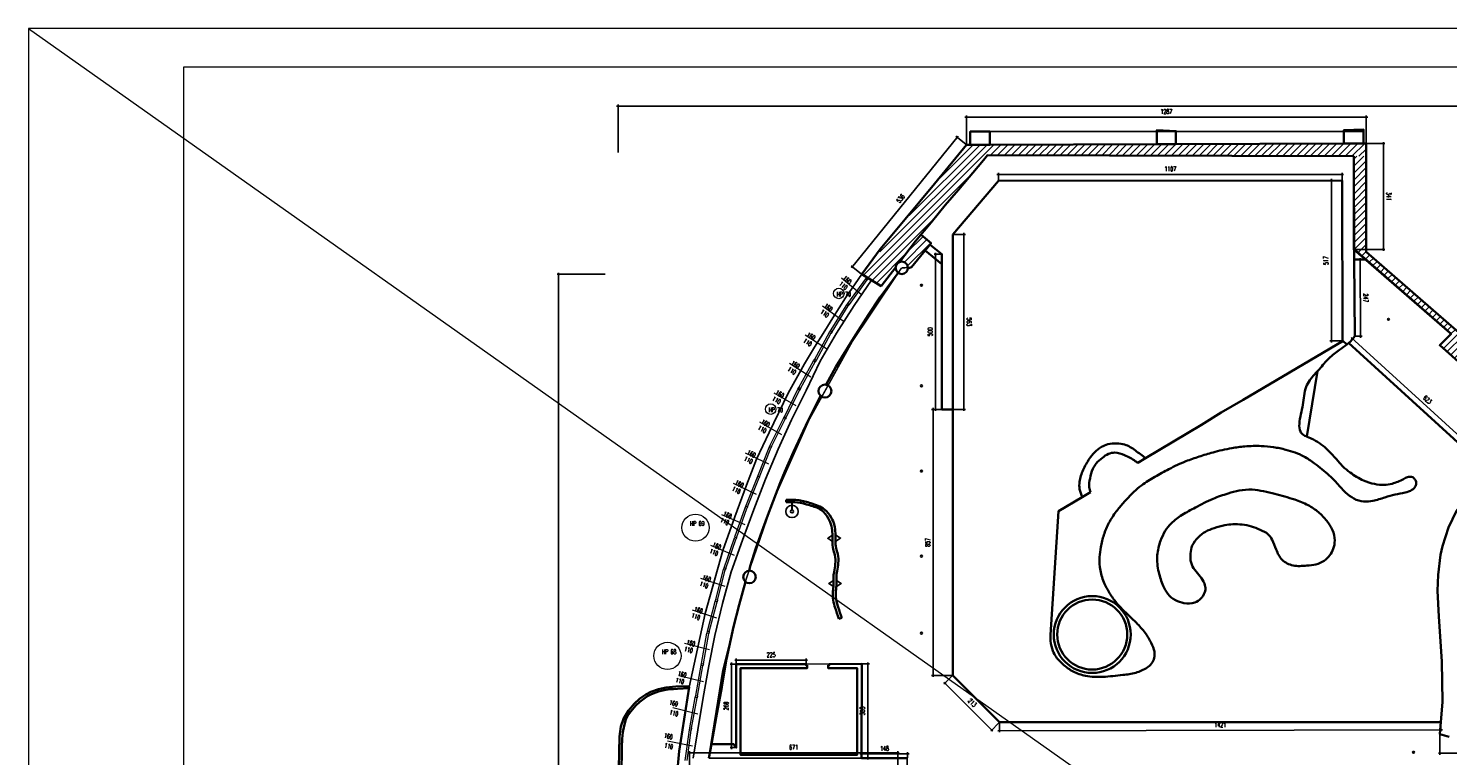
# Model space of a CAD drawing. Header units: millimetres. Extents: x 19887 to 192597, y -14203 to 39042.
# Tile 12 of 256: x 19887 to 24456, y -7841 to -5498. Entities that reach past the tile are written whole.
import ezdxf

# ---------------------------------------------------------------- set-up
doc = ezdxf.new("R2010")
doc.units = ezdxf.units.MM
doc.linetypes.add('DASHED2', pattern=[9.525, 6.35, -3.175])
doc.layers.get('Defpoints').update_dxf_attribs({"color": 4})
for name, color, linetype in [('A_DBA-RAMKI', 6, 'Continuous'), ('A_DBA-WYMIAR', 1, 'Continuous'), ('A_DBA_WPUSTY SAN', 150, 'Continuous'), ('Wymiarowanie', 3, 'Continuous'), ('Wypełnienie', 252, 'Continuous')]:
    doc.layers.add(name, color=color, linetype=linetype)
for name, color, linetype, lineweight in [('A_DBA_URZADZENIA SANITARNE', 5, 'Continuous', 25), ('Basen_rzut_poziom_1_obrys', 252, 'Continuous', 35), ('Okna', 252, 'Continuous', 5), ('Tabela', 1, 'Continuous', 0)]:
    doc.layers.add(name, color=color, linetype=linetype, lineweight=lineweight)
doc.styles.add('ROMANS', font='romans.shx', dxfattribs={"width": 0.6})
doc.styles.get("Standard").update_dxf_attribs({"font": 'arial.ttf'})
doc.dimstyles.new('000001FB70622F18', dxfattribs={"dimtxt": 20, "dimasz": 5, "dimexe": 5, "dimexo": 1, "dimgap": 20, "dimtad": 1, "dimtoh": 1, "dimdec": 0, "dimtxsty": 'Standard', "dimblk": 'OBLIQUE', "dimcen": 0, "dimdle": 5, "dimclrd": 252, "dimclre": 252, "dimclrt": 252, "dimadec": 0, "dimazin": 0, "dimtfac": 1, "dimtdec": 0, "dimtmove": 0, "dimatfit": 3, "dimldrblk": 'OBLIQUE', "dimfxl": 150, "dimfxlon": 1, "dimlwd": 25, "dimlwe": 25, "dimarcsym": 1})
pattern_1 = [(45, (-767.658, -5165.027), (-11.22532, 11.22532), [])]

# ---------------------------------------------------------------- blocks, each defined once
blk = doc.blocks.new('_Oblique')
at = {"color": 0, "linetype": 'ByBlock', "lineweight": -2}
blk.add_line((-0.5, -0.5), (0.5, 0.5), dxfattribs=at)
blk = doc.blocks.new('*D629')
at = {"layer": 'Defpoints', "color": 0}
for p in [(103.2, -116.8), (1209.8, -95.5), (1209.8, -114.7)]:
    blk.add_point(p, dxfattribs=at)
at = {"layer": 'Wymiarowanie', "color": 252, "linetype": 'Continuous', "lineweight": 25}
for p, q in [((103.2, -115.8), (103.2, -90.5)), ((1209.8, -113.7), (1209.8, -90.5)), ((98.2, -95.5), (1214.8, -95.5))]:
    blk.add_line(p, q, dxfattribs=at)
at = {"layer": 'Wymiarowanie', "color": 252, "linetype": 'ByBlock', "lineweight": 25, "xscale": 5, "yscale": 5, "zscale": 5, "rotation": 180}
blk.add_blockref('_Oblique', (103.2, -95.5), dxfattribs=at)
at = {"layer": 'Wymiarowanie', "color": 252, "linetype": 'ByBlock', "lineweight": 25, "xscale": 5, "yscale": 5, "zscale": 5}
blk.add_blockref('_Oblique', (1209.8, -95.5), dxfattribs=at)
at = {"layer": 'Wymiarowanie', "color": 252, "insert": (656.5, -78), "char_height": 15, "attachment_point": 5, "style": 'ROMANS'}
blk.add_mtext('1107', dxfattribs=at)
blk = doc.blocks.new('*D631')
at = {"layer": 'Defpoints', "color": 0}
for p in [(0, 89.2), (0, 0), (1287.3, 3.8)]:
    blk.add_point(p, dxfattribs=at)
at = {"layer": 'Wymiarowanie', "color": 252, "linetype": 'Continuous', "lineweight": 25}
for p, q in [((0, 1), (0, 94.2)), ((1287.3, 4.8), (1287.3, 94.2)), ((1292.3, 89.2), (-5, 89.2))]:
    blk.add_line(p, q, dxfattribs=at)
at = {"layer": 'Wymiarowanie', "color": 252, "linetype": 'ByBlock', "lineweight": 25, "xscale": 5, "yscale": 5, "zscale": 5, "rotation": 180}
blk.add_blockref('_Oblique', (0, 89.2), dxfattribs=at)
at = {"layer": 'Wymiarowanie', "color": 252, "linetype": 'ByBlock', "lineweight": 25, "xscale": 5, "yscale": 5, "zscale": 5}
blk.add_blockref('_Oblique', (1287.3, 89.2), dxfattribs=at)
at = {"layer": 'Wymiarowanie', "color": 252, "insert": (643.7, 106.7), "char_height": 15, "attachment_point": 5, "style": 'ROMANS'}
blk.add_mtext('1287', dxfattribs=at)
blk = doc.blocks.new('*D634')
at = {"layer": 'Defpoints', "color": 0}
for p in [(1287.3, 3.8), (1249.7, -337.1), (1342.7, -337.1)]:
    blk.add_point(p, dxfattribs=at)
at = {"layer": 'Wymiarowanie', "color": 252, "linetype": 'Continuous', "lineweight": 25}
for p, q in [((1288.3, 3.8), (1347.7, 3.8)), ((1342.7, 8.8), (1342.7, -342.1)), ((1250.7, -337.1), (1347.7, -337.1))]:
    blk.add_line(p, q, dxfattribs=at)
at = {"layer": 'Wymiarowanie', "color": 252, "linetype": 'ByBlock', "lineweight": 25, "xscale": 5, "yscale": 5, "zscale": 5}
for p, rotation in [((1342.7, 3.8), 90.00000000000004), ((1342.7, -337.1), 270.0000000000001)]:
    blk.add_blockref('_Oblique', p, dxfattribs=dict(at, rotation=rotation))
at = {"layer": 'Wymiarowanie', "color": 252, "insert": (1360.2, -166.7), "char_height": 15, "attachment_point": 5, "rotation": 270, "style": 'ROMANS'}
blk.add_mtext('341', dxfattribs=at)
blk = doc.blocks.new('*D635')
at = {"layer": 'Defpoints', "color": 0}
for p in [(1209.8, -114.7), (1175.4, -631.5), (1212.7, -631.5)]:
    blk.add_point(p, dxfattribs=at)
at = {"layer": 'Wymiarowanie', "color": 252, "linetype": 'Continuous', "lineweight": 25}
for p, q in [((1208.8, -114.7), (1170.4, -114.7)), ((1175.4, -109.7), (1175.4, -636.5)), ((1211.7, -631.5), (1170.4, -631.5))]:
    blk.add_line(p, q, dxfattribs=at)
at = {"layer": 'Wymiarowanie', "color": 252, "linetype": 'ByBlock', "lineweight": 25, "xscale": 5, "yscale": 5, "zscale": 5}
for p, rotation in [((1175.4, -114.7), 90.00000000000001), ((1175.4, -631.5), 270)]:
    blk.add_blockref('_Oblique', p, dxfattribs=dict(at, rotation=rotation))
at = {"layer": 'Wymiarowanie', "color": 252, "insert": (1157.9, -373.1), "char_height": 15, "attachment_point": 5, "rotation": 90, "style": 'ROMANS'}
blk.add_mtext('517', dxfattribs=at)
blk = doc.blocks.new('*D637')
at = {"layer": 'Defpoints', "color": 0}
for p in [(-43.8, -289.2), (-43.8, -852.4), (-8.2, -852.4)]:
    blk.add_point(p, dxfattribs=at)
at = {"layer": 'Wymiarowanie', "color": 252, "linetype": 'Continuous', "lineweight": 25}
for p, q in [((-42.8, -289.2), (-3.2, -289.2)), ((-8.2, -284.2), (-8.2, -857.4)), ((-42.8, -852.4), (-3.2, -852.4))]:
    blk.add_line(p, q, dxfattribs=at)
at = {"layer": 'Wymiarowanie', "color": 252, "linetype": 'ByBlock', "lineweight": 25, "xscale": 5, "yscale": 5, "zscale": 5}
for p, rotation in [((-8.2, -289.2), 90.00000000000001), ((-8.2, -852.4), 270)]:
    blk.add_blockref('_Oblique', p, dxfattribs=dict(at, rotation=rotation))
at = {"layer": 'Wymiarowanie', "color": 252, "insert": (9.3, -570.8), "char_height": 15, "attachment_point": 5, "rotation": 270, "style": 'ROMANS'}
blk.add_mtext('563', dxfattribs=at)
blk = doc.blocks.new('*D639')
at = {"layer": 'Defpoints', "color": 0}
for p in [(-98.9, -352.9), (-78.8, -352.9), (-78.8, -852.4)]:
    blk.add_point(p, dxfattribs=at)
at = {"layer": 'Wymiarowanie', "color": 252, "linetype": 'Continuous', "lineweight": 25}
for p, q in [((-79.8, -352.9), (-103.9, -352.9)), ((-98.9, -857.4), (-98.9, -347.9)), ((-79.8, -852.4), (-103.9, -852.4))]:
    blk.add_line(p, q, dxfattribs=at)
at = {"layer": 'Wymiarowanie', "color": 252, "linetype": 'ByBlock', "lineweight": 25, "xscale": 5, "yscale": 5, "zscale": 5}
for p, rotation in [((-98.9, -352.9), 90.00000000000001), ((-98.9, -852.4), 270)]:
    blk.add_blockref('_Oblique', p, dxfattribs=dict(at, rotation=rotation))
at = {"layer": 'Wymiarowanie', "color": 252, "insert": (-116.4, -602.6), "char_height": 15, "attachment_point": 5, "rotation": 90, "style": 'ROMANS'}
blk.add_mtext('500', dxfattribs=at)
blk = doc.blocks.new('*D772')
at = {"layer": 'Defpoints', "color": 0}
for p in [(-337.6, -1961.9), (-337.6, -1975.4), (-189.6, -1975.4)]:
    blk.add_point(p, dxfattribs=at)
at = {"layer": 'Wymiarowanie', "color": 252, "linetype": 'Continuous', "lineweight": 25}
for p, q in [((-184.6, -1961.9), (-342.6, -1961.9)), ((-337.6, -1974.4), (-337.6, -1956.9)), ((-189.6, -1974.4), (-189.6, -1956.9))]:
    blk.add_line(p, q, dxfattribs=at)
at = {"layer": 'Wymiarowanie', "color": 252, "linetype": 'ByBlock', "lineweight": 25, "xscale": 5, "yscale": 5, "zscale": 5, "rotation": 180}
blk.add_blockref('_Oblique', (-337.6, -1961.9), dxfattribs=at)
at = {"layer": 'Wymiarowanie', "color": 252, "linetype": 'ByBlock', "lineweight": 25, "xscale": 5, "yscale": 5, "zscale": 5}
blk.add_blockref('_Oblique', (-189.6, -1961.9), dxfattribs=at)
at = {"layer": 'Wymiarowanie', "color": 252, "insert": (-263.6, -1944.4), "char_height": 15, "attachment_point": 5, "style": 'ROMANS'}
blk.add_mtext('148', dxfattribs=at)
blk = doc.blocks.new('*D769')
at = {"layer": 'Defpoints', "color": 0}
for p in [(-336.9, -1672.3), (-336.9, -1975.4), (-317.3, -1975.4)]:
    blk.add_point(p, dxfattribs=at)
at = {"layer": 'Wymiarowanie', "color": 252, "linetype": 'Continuous', "lineweight": 25}
for p, q in [((-335.9, -1672.3), (-312.3, -1672.3)), ((-317.3, -1667.3), (-317.3, -1980.4)), ((-335.9, -1975.4), (-312.3, -1975.4))]:
    blk.add_line(p, q, dxfattribs=at)
at = {"layer": 'Wymiarowanie', "color": 252, "linetype": 'ByBlock', "lineweight": 25, "xscale": 5, "yscale": 5, "zscale": 5}
for p, rotation in [((-317.3, -1672.3), 90), ((-317.3, -1975.4), 270)]:
    blk.add_blockref('_Oblique', p, dxfattribs=dict(at, rotation=rotation))
at = {"layer": 'Wymiarowanie', "color": 252, "insert": (-334.8, -1823.8), "char_height": 15, "attachment_point": 5, "rotation": 90, "style": 'ROMANS'}
blk.add_mtext('303', dxfattribs=at)
blk = doc.blocks.new('*D765')
at = {"layer": 'Defpoints', "color": 0}
for p in [(-741, -1660.2), (-741, -1672.7), (-516.2, -1672.7)]:
    blk.add_point(p, dxfattribs=at)
at = {"layer": 'Wymiarowanie', "color": 252, "linetype": 'Continuous', "lineweight": 25}
for p, q in [((-511.2, -1660.2), (-746, -1660.2)), ((-741, -1671.7), (-741, -1655.2)), ((-516.2, -1671.7), (-516.2, -1655.2))]:
    blk.add_line(p, q, dxfattribs=at)
at = {"layer": 'Wymiarowanie', "color": 252, "linetype": 'ByBlock', "lineweight": 25, "xscale": 5, "yscale": 5, "zscale": 5, "rotation": 180}
blk.add_blockref('_Oblique', (-741, -1660.2), dxfattribs=at)
at = {"layer": 'Wymiarowanie', "color": 252, "linetype": 'ByBlock', "lineweight": 25, "xscale": 5, "yscale": 5, "zscale": 5}
blk.add_blockref('_Oblique', (-516.2, -1660.2), dxfattribs=at)
at = {"layer": 'Wymiarowanie', "color": 252, "insert": (-628.6, -1642.7), "char_height": 15, "attachment_point": 5, "style": 'ROMANS'}
blk.add_mtext('225', dxfattribs=at)
blk = doc.blocks.new('*D766')
at = {"layer": 'Defpoints', "color": 0}
for p in [(-741, -1672.7), (-755.8, -1942.1), (-741, -1942.1)]:
    blk.add_point(p, dxfattribs=at)
at = {"layer": 'Wymiarowanie', "color": 252, "linetype": 'Continuous', "lineweight": 25}
for p, q in [((-742, -1672.7), (-760.8, -1672.7)), ((-755.8, -1667.7), (-755.8, -1947.1)), ((-742, -1942.1), (-760.8, -1942.1))]:
    blk.add_line(p, q, dxfattribs=at)
at = {"layer": 'Wymiarowanie', "color": 252, "linetype": 'ByBlock', "lineweight": 25, "xscale": 5, "yscale": 5, "zscale": 5}
for p, rotation in [((-755.8, -1672.7), 90), ((-755.8, -1942.1), 270)]:
    blk.add_blockref('_Oblique', p, dxfattribs=dict(at, rotation=rotation))
at = {"layer": 'Wymiarowanie', "color": 252, "insert": (-773.3, -1807.4), "char_height": 15, "attachment_point": 5, "rotation": 90, "style": 'ROMANS'}
blk.add_mtext('269', dxfattribs=at)
blk = doc.blocks.new('*D773')
at = {"layer": 'Defpoints', "color": 0}
for p in [(-43.8, -852.4), (-107, -1709.4), (-43.8, -1709.4)]:
    blk.add_point(p, dxfattribs=at)
at = {"layer": 'Wymiarowanie', "color": 252, "linetype": 'Continuous', "lineweight": 25}
for p, q in [((-44.8, -852.4), (-112, -852.4)), ((-107, -847.4), (-107, -1714.4)), ((-44.8, -1709.4), (-112, -1709.4))]:
    blk.add_line(p, q, dxfattribs=at)
at = {"layer": 'Wymiarowanie', "color": 252, "linetype": 'ByBlock', "lineweight": 25, "xscale": 5, "yscale": 5, "zscale": 5}
for p, rotation in [((-107, -852.4), 90), ((-107, -1709.4), 270)]:
    blk.add_blockref('_Oblique', p, dxfattribs=dict(at, rotation=rotation))
at = {"layer": 'Wymiarowanie', "color": 252, "insert": (-124.5, -1280.9), "char_height": 15, "attachment_point": 5, "rotation": 90, "style": 'ROMANS'}
blk.add_mtext('857', dxfattribs=at)
blk = doc.blocks.new('*D774')
at = {"layer": 'Defpoints', "color": 0}
for p in [(-43.8, -1709.4), (106.8, -1860.1), (81.9, -1885)]:
    blk.add_point(p, dxfattribs=at)
at = {"layer": 'Wymiarowanie', "color": 252, "linetype": 'Continuous', "lineweight": 25}
for p, q in [((-44.5, -1710.1), (-72.2, -1737.9)), ((-72.2, -1730.8), (85.4, -1888.5)), ((106.1, -1860.8), (78.3, -1888.5))]:
    blk.add_line(p, q, dxfattribs=at)
at = {"layer": 'Wymiarowanie', "color": 252, "linetype": 'ByBlock', "lineweight": 25, "xscale": 5, "yscale": 5, "zscale": 5}
for p, rotation in [((-68.7, -1734.3), 134.9810613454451), ((81.9, -1885), 314.9810613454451)]:
    blk.add_blockref('_Oblique', p, dxfattribs=dict(at, rotation=rotation))
at = {"layer": 'Wymiarowanie', "color": 252, "insert": (19, -1797.3), "char_height": 15, "attachment_point": 5, "rotation": 314.9811, "style": 'ROMANS'}
blk.add_mtext('213', dxfattribs=at)
blk = doc.blocks.new('*D775')
at = {"layer": 'Defpoints', "color": 0}
for p in [(106.7, -1863.3), (1527.7, -1860.1), (1527.7, -1884.2)]:
    blk.add_point(p, dxfattribs=at)
at = {"layer": 'Wymiarowanie', "color": 252, "linetype": 'Continuous', "lineweight": 25}
for p, q in [((106.7, -1864.3), (106.7, -1892.4)), ((1527.7, -1861.1), (1527.8, -1889.2)), ((101.7, -1887.4), (1532.7, -1884.2))]:
    blk.add_line(p, q, dxfattribs=at)
at = {"layer": 'Wymiarowanie', "color": 252, "linetype": 'ByBlock', "lineweight": 25, "xscale": 5, "yscale": 5, "zscale": 5}
for p, rotation in [((106.7, -1887.4), 180.1285024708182), ((1527.7, -1884.2), 0.1285024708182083)]:
    blk.add_blockref('_Oblique', p, dxfattribs=dict(at, rotation=rotation))
at = {"layer": 'Wymiarowanie', "color": 252, "insert": (817.2, -1868.3), "char_height": 15, "attachment_point": 5, "rotation": 0.1285, "style": 'ROMANS'}
blk.add_mtext('1421', dxfattribs=at)
blk = doc.blocks.new('*D776')
at = {"layer": 'Defpoints', "color": 0}
for p in [(2214.6, -1427.4), (1524.8, -1898.2), (2214.6, -1960.2)]:
    blk.add_point(p, dxfattribs=at)
at = {"layer": 'Wymiarowanie', "color": 252, "linetype": 'Continuous', "lineweight": 25}
for p, q in [((2214.6, -1810.2), (2214.6, -1965.2)), ((1524.8, -1899.2), (1524.8, -1965.2)), ((1519.8, -1960.2), (2219.6, -1960.2))]:
    blk.add_line(p, q, dxfattribs=at)
at = {"layer": 'Wymiarowanie', "color": 252, "linetype": 'ByBlock', "lineweight": 25, "xscale": 5, "yscale": 5, "zscale": 5, "rotation": 180}
blk.add_blockref('_Oblique', (1524.8, -1960.2), dxfattribs=at)
at = {"layer": 'Wymiarowanie', "color": 252, "linetype": 'ByBlock', "lineweight": 25, "xscale": 5, "yscale": 5, "zscale": 5}
blk.add_blockref('_Oblique', (2214.6, -1960.2), dxfattribs=at)
at = {"layer": 'Wymiarowanie', "color": 252, "insert": (1869.7, -1942.7), "char_height": 15, "attachment_point": 5, "style": 'ROMANS'}
blk.add_mtext('690', dxfattribs=at)
blk = doc.blocks.new('*D779')
at = {"layer": 'Defpoints', "color": 0}
for p in [(1230.4, -637.9), (1703.1, -1044.2), (1690.7, -1057.8)]:
    blk.add_point(p, dxfattribs=at)
at = {"layer": 'Wymiarowanie', "color": 252, "linetype": 'Continuous', "lineweight": 25}
for p, q in [((1231.1, -637.1), (1246.2, -620.6)), ((1239.1, -620.9), (1706.8, -1047.6)), ((1691.4, -1057.1), (1706.5, -1040.5))]:
    blk.add_line(p, q, dxfattribs=at)
at = {"layer": 'Wymiarowanie', "color": 252, "linetype": 'ByBlock', "lineweight": 25, "xscale": 5, "yscale": 5, "zscale": 5}
for p, rotation in [((1242.8, -624.3), 137.6250679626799), ((1703.1, -1044.2), 317.6250679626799)]:
    blk.add_blockref('_Oblique', p, dxfattribs=dict(at, rotation=rotation))
at = {"layer": 'Wymiarowanie', "color": 252, "insert": (1484.8, -821.3), "char_height": 15, "attachment_point": 5, "rotation": 317.6251, "style": 'ROMANS'}
blk.add_mtext('623', dxfattribs=at)
blk = doc.blocks.new('*D781')
at = {"layer": 'Defpoints', "color": 0}
for p in [(1249, -370), (1250.4, -617.1), (1269.3, -617)]:
    blk.add_point(p, dxfattribs=at)
at = {"layer": 'Wymiarowanie', "color": 252, "linetype": 'Continuous', "lineweight": 25}
for p, q in [((1267.8, -364.9), (1269.3, -622)), ((1250, -370), (1272.8, -369.9)), ((1251.4, -617.1), (1274.3, -617))]:
    blk.add_line(p, q, dxfattribs=at)
at = {"layer": 'Wymiarowanie', "color": 252, "linetype": 'ByBlock', "lineweight": 25, "xscale": 5, "yscale": 5, "zscale": 5}
for p, rotation in [((1267.8, -369.9), 90.32777139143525), ((1269.3, -617), 270.3277713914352)]:
    blk.add_blockref('_Oblique', p, dxfattribs=dict(at, rotation=rotation))
at = {"layer": 'Wymiarowanie', "color": 252, "insert": (1286, -493.4), "char_height": 15, "attachment_point": 5, "rotation": 270.3278, "style": 'ROMANS'}
blk.add_mtext('247', dxfattribs=at)
blk = doc.blocks.new('*D782')
at = {"layer": 'Defpoints', "color": 0}
for p in [(0, 0), (-366.7, -393.1), (-336.9, -417.2)]:
    blk.add_point(p, dxfattribs=at)
at = {"layer": 'Wymiarowanie', "color": 252, "linetype": 'Continuous', "lineweight": 25}
for p, q in [((-26.6, 27.9), (-369.8, -397)), ((-0.8, 0.6), (-33.7, 27.2)), ((-337.7, -416.5), (-370.6, -390))]:
    blk.add_line(p, q, dxfattribs=at)
at = {"layer": 'Wymiarowanie', "color": 252, "linetype": 'ByBlock', "lineweight": 25, "xscale": 5, "yscale": 5, "zscale": 5}
for p, rotation in [((-29.8, 24), 51.07655090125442), ((-366.7, -393.1), 231.0765509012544)]:
    blk.add_blockref('_Oblique', p, dxfattribs=dict(at, rotation=rotation))
at = {"layer": 'Wymiarowanie', "color": 252, "insert": (-211.8, -173.5), "char_height": 15, "attachment_point": 5, "rotation": 51.0766, "style": 'ROMANS'}
blk.add_mtext('536', dxfattribs=at)
blk = doc.blocks.new('*D778')
at = {"layer": 'Defpoints', "color": 0}
for p in [(-1313, -417.2), (-336.9, -417.2), (-706.6, -4690.1)]:
    blk.add_point(p, dxfattribs=at)
at = {"layer": 'Wymiarowanie', "color": 252, "linetype": 'Continuous', "lineweight": 25}
for p, q in [((-1163, -417.2), (-1318, -417.2)), ((-1313, -4695.1), (-1313, -412.2)), ((-1163, -4690.1), (-1318, -4690.1))]:
    blk.add_line(p, q, dxfattribs=at)
at = {"layer": 'Wymiarowanie', "color": 252, "linetype": 'ByBlock', "lineweight": 25, "xscale": 5, "yscale": 5, "zscale": 5}
for p, rotation in [((-1313, -417.2), 90.00000000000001), ((-1313, -4690.1), 270)]:
    blk.add_blockref('_Oblique', p, dxfattribs=dict(at, rotation=rotation))
at = {"layer": 'Wymiarowanie', "color": 252, "insert": (-1330.5, -2553.6), "char_height": 15, "attachment_point": 5, "rotation": 90, "style": 'ROMANS'}
blk.add_mtext('4273', dxfattribs=at)
blk = doc.blocks.new('*D985')
at = {"layer": 'Defpoints', "color": 0}
for p in [(-1121.1, 124.6), (4438.5, -3063.7), (-1121.1, -3458.5)]:
    blk.add_point(p, dxfattribs=at)
at = {"layer": 'Wymiarowanie', "color": 252, "linetype": 'Continuous', "lineweight": 25}
for p, q in [((4443.5, 124.6), (-1126.1, 124.6)), ((-1121.1, -25.4), (-1121.1, 129.6)), ((4438.5, -25.4), (4438.5, 129.6))]:
    blk.add_line(p, q, dxfattribs=at)
at = {"layer": 'Wymiarowanie', "color": 252, "linetype": 'ByBlock', "lineweight": 25, "xscale": 5, "yscale": 5, "zscale": 5, "rotation": 180}
blk.add_blockref('_Oblique', (-1121.1, 124.6), dxfattribs=at)
at = {"layer": 'Wymiarowanie', "color": 252, "linetype": 'ByBlock', "lineweight": 25, "xscale": 5, "yscale": 5, "zscale": 5}
blk.add_blockref('_Oblique', (4438.5, 124.6), dxfattribs=at)
at = {"layer": 'Wymiarowanie', "color": 252, "insert": (1658.7, 142.1), "char_height": 15, "attachment_point": 5, "style": 'ROMANS'}
blk.add_mtext('5560', dxfattribs=at)
blk = doc.blocks.new('*D1018')
at = {"layer": 'Defpoints', "color": 0}
for p in [(-220.9, -1958.4), (-891.8, -2011.3), (-220.9, -2012)]:
    blk.add_point(p, dxfattribs=at)
at = {"layer": 'Wymiarowanie', "color": 252, "linetype": 'Continuous', "lineweight": 25}
for p, q in [((-896.8, -1958.4), (-215.9, -1958.4)), ((-891.8, -2010.3), (-891.8, -1953.4)), ((-220.9, -2011), (-220.9, -1953.4))]:
    blk.add_line(p, q, dxfattribs=at)
at = {"layer": 'Wymiarowanie', "color": 252, "linetype": 'ByBlock', "lineweight": 25, "xscale": 5, "yscale": 5, "zscale": 5, "rotation": 180}
blk.add_blockref('_Oblique', (-891.8, -1958.4), dxfattribs=at)
at = {"layer": 'Wymiarowanie', "color": 252, "linetype": 'ByBlock', "lineweight": 25, "xscale": 5, "yscale": 5, "zscale": 5}
blk.add_blockref('_Oblique', (-220.9, -1958.4), dxfattribs=at)
at = {"layer": 'Wymiarowanie', "color": 252, "insert": (-556.3, -1940.9), "char_height": 15, "attachment_point": 5, "style": 'ROMANS'}
blk.add_mtext('671', dxfattribs=at)
blk = doc.blocks.new('G$CA2B9BF5E')
at = {"layer": 'A_DBA_URZADZENIA SANITARNE', "color": 3}
for points in [[(-2, -25.1), (-2, 0)], [(0, -25.1), (0, 0)]]:
    blk.add_lwpolyline(points, dxfattribs=at)
for radius in [20, 5]:
    blk.add_circle((-1, -30), radius, dxfattribs=at)
blk = doc.blocks.new('G$CF5E15B28')
at = {"layer": 'Wypełnienie'}
h = blk.add_hatch(dxfattribs=at)
h.set_pattern_fill('ANSI31', color=253, scale=5, angle=90)
h.set_pattern_definition(pattern_1)
h.paths.add_polyline_path([(-113, -250.3), (-25.2, -145.1), (68.5, -33.3), (1287.6, -37.3), (1287.3, 3.8), (0, 0), (-336.9, -417.2), (-274, -455.3), (-215.2, -378), (-146, -289.8)])
h = blk.add_hatch(dxfattribs=at)
h.set_pattern_fill('ANSI31', color=253, scale=5, angle=90)
h.set_pattern_definition([(45, (-771.488, -5161.708), (-11.22532, 11.22532), [])])
h.paths.add_polyline_path([(1287.6, -37.3), (1247.1, -37.2), (1249.7, -337.1), (1287, -369.8), (1560.7, -609.5), (1524.8, -645.7), (1594.7, -708), (1641.6, -653.9), (1287.1, -344.7)])
h = blk.add_hatch(dxfattribs=at)
h.set_pattern_fill('ANSI31', color=253, scale=5, angle=90)
h.set_pattern_definition(pattern_1)
h.paths.add_polyline_path([(-113.1, -317.3), (-146, -289.8), (-215.2, -378, -0.52855), (-188, -396.5, -0.021264), (-188.1, -398.2), (-176.3, -394.4)])
at = {"layer": 'Basen_rzut_poziom_1_obrys', "color": 253}
blk.add_lwpolyline([(-336.9, -417.2), (-277.5, -336.7), (-197.2, -239.8), (-102.3, -125.9), (0, 0), (12.4, 0), (12.4, 42.5), (75.9, 42.5), (75.9, 0.2), (613.2, 1.8), (613.2, 46.8), (674.7, 43.9), (674.7, 2), (1215.6, 3.6), (1215.6, 47.1), (1278.5, 49.2), (1278.5, 3.8), (1287.3, 3.8)], dxfattribs=at)
at = {"layer": 'Basen_rzut_poziom_1_obrys', "color": 253, "elevation": 0}
for points in [[(12.4, 0), (75.9, 0.2)], [(613.2, 1.8), (674.7, 2)], [(1215.6, 3.6), (1278.5, 3.8)], [(1287.1, -344.7), (1287.3, 3.8)], [(54.9, -49.6), (68.5, -33.3), (1247.1, -37.2), (1247.1, -37.2)], [(1249, -370), (1247.1, -37.2)], [(-25.2, -145.1), (54.9, -49.6)], [(-43.8, -289.2), (103.2, -116.8), (1209.8, -114.7), (1211.5, -630.3), (1225.3, -643.4)], [(-215.2, -378), (-163.5, -310.8), (-113, -250.3), (-67.9, -194.6), (-25.2, -145.1)], [(-188.1, -398.2), (-176.3, -394.4), (-113.1, -317.3)], [(-113.1, -317.3), (-146, -289.8)], [(-117.1, -322.3), (-78.8, -352.9), (-78.8, -384.7), (-78.8, -852.4), (-43.8, -852.4), (-43.8, -289.2)], [(-132.6, -341.1), (-78.8, -384.7)], [(1249.7, -337.1), (1560.7, -609.5), (1524.8, -645.7), (1594.7, -708), (1594.7, -708)], [(1643.2, -655.3), (1287.1, -344.7)], [(-274, -455.3), (-227.6, -394.4)], [(1236.6, -633.3), (1250.4, -617.1), (1249, -370)], [(1249, -370), (1287, -369.8)], [(-220, -412.3), (-220, -412.3), (-277.3, -491.4), (-314.9, -548), (-362.5, -621.7), (-420, -715.8), (-451.2, -772.8)], [(-274, -455.3), (-336.9, -417.2)], [(552, -1024.7), (576.9, -1009.5), (757, -901.8), (820.7, -862.9), (891.4, -821.5), (1212.7, -631.5)], [(1225.3, -643.4), (1236.6, -633.3)], [(1690.7, -1057.8), (1230.9, -638.4)], [(1130.9, -728.9), (1096.6, -940.1)], [(-469.4, -809.1), (-509.1, -887.8), (-557.1, -989.1), (-584.3, -1052.7)], [(-43.8, -852.4), (-43.8, -1709.4), (106.8, -1860.1), (1527.7, -1860.1)], [(1554.8, -1906.7), (1524.8, -1898.2), (1532.7, -1794.5), (1530.6, -1664.9), (1521.6, -1519.3), (1517.2, -1436.9), (1518.7, -1385.6), (1526.4, -1320.5), (1533.3, -1292.9), (1552.5, -1233.4), (1578.1, -1179.1), (1597, -1152.8), (1632.4, -1115.5), (1658.8, -1092), (1714.9, -1032), (1748.6, -1063.5)], [(-699.9, -1372.1), (-695.8, -1357.3), (-677.5, -1299.6), (-659.1, -1245.8), (-642.6, -1202.2), (-622.3, -1148.5), (-599.4, -1089.4), (-584.3, -1052.7)], [(372.7, -1135.1), (296.8, -1180.3), (270.8, -1579.1)], [(372.7, -1135.1), (399.8, -1119.5)], [(-580.2, -1143.6), (-579.7, -1151.5)], [(-711.1, -1407.6), (-731.7, -1481.9), (-749.4, -1553), (-772, -1656.8), (-787.6, -1747.1), (-805.4, -1845.4), (-821, -1930.8)], [(-410.9, -1526.6), (-401.2, -1524.2)], [(-513, -1676.7), (-516.2, -1676.7), (-516.2, -1672.7), (-741, -1672.7), (-741, -1942.1), (-741, -1942.1)], [(-513, -1676.7), (-513, -1686.5), (-727.4, -1686.5), (-727.4, -1964.9), (-351.1, -1964.9), (-351.1, -1959)], [(-351.1, -1959), (-351.1, -1959), (-351.1, -1686.3), (-444.7, -1686.4), (-444.7, -1676.7), (-441.7, -1676.7), (-441.7, -1672.9), (-336.9, -1672.3), (-337.6, -1975.4), (-189.6, -1975.4)], [(-1119.3, -2007.7), (-1117.1, -1905.7), (-1112.3, -1874.2), (-1104.3, -1849), (-1087.5, -1822.7), (-1069.3, -1800.8), (-1052.7, -1785), (-1032.3, -1770.8), (-1015.9, -1762.2), (-991.8, -1754.1), (-966.5, -1748.7), (-935.9, -1745.5)], [(-1102.1, -1871.4), (-1096.2, -1851.3), (-1089.7, -1839), (-1081.2, -1826.6), (-1064.6, -1806.8), (-1051.7, -1794.7), (-1038.7, -1784.6), (-1026.3, -1776.6), (-1013.5, -1769.6), (-991.5, -1761.2), (-972.9, -1757.2), (-955.5, -1754.2), (-943.1, -1753.3), (-930, -1752.3)], [(-941, -2239), (-931.8, -2034.6), (-924.9, -1953.5), (-892.3, -1747.2)], [(-935.9, -1745.5), (-891.5, -1743.5)], [(-930, -1752.3), (-892.8, -1750.6)], [(-1106.1, -3459.8), (-1106.6, -3323), (-1106.6, -3209), (-1106.6, -3040), (-1105.6, -2893.7), (-1109.6, -2737), (-1110.5, -2627.7), (-1110.5, -2529.4), (-1110, -2432.4), (-1109.6, -2330.7), (-1109.6, -2227.4), (-1109.7, -2156.2), (-1109.7, -2090.2), (-1109.9, -2027.3), (-1109.5, -1941.1), (-1108.6, -1913.2), (-1105.8, -1892.4), (-1102.1, -1871.4)], [(-821, -1930.8), (-829.2, -1975.4)], [(-821, -1930.8), (-749.3, -1930.8), (-741, -1942.1)]]:
    blk.add_lwpolyline(points, dxfattribs=at)
at = {"layer": 'Basen_rzut_poziom_1_obrys', "color": 253, "lineweight": -3, "elevation": 0}
for points in [[(-892.3, -1747.2), (-841.5, -1509.5), (-784.1, -1307.3), (-745.2, -1198.2), (-708.2, -1096.4), (-675.4, -1012.6), (-635.3, -926.9), (-573.4, -800.4), (-521.3, -705.5), (-489.2, -652.4), (-456.2, -599), (-430.1, -558.1), (-389, -493.4), (-336.9, -417.2)], [(-305.4, -436.4), (-361.3, -517.5), (-417.7, -606.7), (-470.9, -697.3), (-516, -791.5), (-562.7, -886), (-606.2, -980.9), (-646.7, -1077.6), (-684.3, -1175.3), (-720.6, -1273.7), (-756.8, -1375.2), (-784.8, -1477.3), (-810, -1580.3), (-829.7, -1678), (-847.6, -1781), (-864.5, -1885), (-879.3, -1975.4)]]:
    blk.add_lwpolyline(points, dxfattribs=at)
at = {"layer": 'Basen_rzut_poziom_1_obrys', "color": 253}
for centre, radius in [((-207.9, -396.5, 0), 19.9), ((-455.3, -793.4, 0), 21), ((-698.2, -1392.1, 0), 20.2), ((405.2, -1577.7, 0), 123.9), ((405.2, -1577.7, 0), 112.8)]:
    blk.add_circle(centre, radius, dxfattribs=at)
for points in [[(270.8, -1579.1, 0), (271, -1598.4, 0), (278.8, -1630.6, 0), (288.8, -1649.9, 0), (314.1, -1676.3, 0), (343.4, -1696.6, 0), (384, -1710.8, 0), (439.5, -1713.9, 0), (503.6, -1708, 0), (545.3, -1700.8, 0), (581.6, -1684, 0), (595.8, -1671.4, 0), (604.9, -1652.9, 0), (605.4, -1632.8, 0), (595.1, -1604.9, 0), (575.7, -1572.4, 0), (547.4, -1540.3, 0), (503, -1496.6, 0), (480.7, -1472.4, 0), (458.8, -1440, 0), (444.9, -1414.3, 0), (431.7, -1371.1, 0), (428.8, -1328.1, 0), (433, -1296.2, 0), (442.6, -1256.8, 0), (458.8, -1218, 0), (482.7, -1181.7, 0), (505, -1154.1, 0), (539.2, -1118.5, 0), (563.9, -1097.3, 0), (607.3, -1069.6, 0), (652.3, -1044.8, 0), (707.1, -1019.5, 0), (749.3, -1004.6, 0), (794.1, -991, 0), (854.4, -977.3, 0), (896.8, -971.8, 0), (949.3, -970.6, 0), (989, -974.2, 0), (1029, -982.5, 0), (1086.9, -1004, 0), (1120.9, -1026.5, 0), (1167.9, -1064.9, 0), (1189.2, -1086.2, 0), (1220.5, -1119.7, 0), (1248, -1139.9, 0), (1279.7, -1149.2, 0), (1309, -1146.9, 0), (1347.8, -1136, 0), (1380.6, -1126.8, 0), (1412.4, -1120.7, 0), (1434.7, -1112, 0), (1446.3, -1099.5, 0), (1448.7, -1088.1, 0), (1444.4, -1078.1, 0), (1437, -1071.2, 0), (1428.3, -1069.9, 0), (1420, -1070.7, 0), (1407.2, -1076.9, 0), (1370.5, -1091.8, 0), (1345.7, -1095.6, 0), (1314.1, -1092.8, 0), (1279.2, -1081.6, 0), (1235.5, -1055.7, 0), (1212.4, -1036.1, 0), (1189.5, -1010.7, 0), (1163.8, -983.6, 0), (1142.9, -965.2, 0), (1117.4, -949.9, 0), (1097.8, -940.5, 0), (1083.1, -933.5, 0), (1075.6, -923.9, 0), (1072.3, -899, 0), (1083.5, -837.8, 0), (1094.3, -779.8, 0), (1105.9, -758.6, 0), (1136.5, -722.7, 0), (1167.6, -687.8, 0), (1201.9, -660.7, 0), (1225.3, -643.4, 0)], [(372.7, -1135.1, 0), (364.7, -1109, 0), (364.4, -1085.4, 0), (375.8, -1047.6, 0), (396.3, -1011.1, 0), (412.1, -991.4, 0), (435.2, -973.6, 0), (455.7, -964.5, 0), (484.7, -962.1, 0), (509.6, -965.7, 0), (544.1, -984.7, 0), (576.9, -1009.5, 0)], [(399.8, -1119.5, 0), (395.2, -1103.4, 0), (398.3, -1074.9, 0), (407.2, -1044.3, 0), (418.2, -1026.9, 0), (438, -1008.3, 0), (457.4, -996, 0), (477.9, -991.8, 0), (509.3, -1000.2, 0), (543.8, -1018.8, 0), (552, -1024.7, 0)], [(762.6, -1453.3, 0), (769.6, -1432.4, 0), (766.3, -1413.5, 0), (753.2, -1390.6, 0), (735.6, -1369.3, 0), (723.3, -1345.9, 0), (721.6, -1317.2, 0), (727.4, -1291.4, 0), (746.6, -1264.8, 0), (770, -1246.4, 0), (797.9, -1235.3, 0), (832.7, -1225.1, 0), (857.7, -1222.6, 0), (917.6, -1229.2, 0), (945.9, -1240.2, 0), (971.7, -1255, 0), (984.4, -1272.2, 0), (997.5, -1304.1, 0), (1016.8, -1336.9, 0), (1052.1, -1355.3, 0), (1095.9, -1355.8, 0), (1125.6, -1352, 0), (1152.2, -1340.1, 0), (1170.2, -1322.5, 0), (1181.3, -1301.2, 0), (1186.2, -1275, 0), (1178.9, -1241.4, 0), (1160.4, -1211.5, 0), (1133.8, -1184, 0), (1100.1, -1161.1, 0), (1057.1, -1143.1, 0), (993.1, -1124.9, 0), (920.1, -1111, 0), (878.3, -1113.8, 0), (842.6, -1123.3, 0), (794.2, -1140.5, 0), (737.3, -1168.7, 0), (694.6, -1192.5, 0), (659.4, -1219.9, 0), (640.5, -1243.7, 0), (625.3, -1275.7, 0), (614.7, -1322.4, 0), (619.5, -1377.1, 0), (633.9, -1420.5, 0), (648.2, -1446.7, 0), (673.2, -1467.2, 0), (700.7, -1476.2, 0), (735.5, -1474.6, 0), (755.2, -1461.9, 0), (762.6, -1453.3, 0)], [(-580.2, -1143.6, 0), (-539, -1144.9), (-500.5, -1154.9, 0), (-456.6, -1175.2, 0), (-435.7, -1200.5, 0), (-424.8, -1226.1, 0), (-421.6, -1276.4, 0), (-419.6, -1299, 0), (-414, -1319.1, 0), (-412.4, -1347.7, 0), (-416.1, -1373.8, 0), (-417.7, -1382.9, 0), (-418.5, -1422, 0), (-419.9, -1435.7, 0), (-419.2, -1465, 0), (-412.6, -1489.5, 0), (-401.2, -1524.2, 0)], [(-579.7, -1151.5, 0), (-543.3, -1152.3), (-505, -1161.5, 0), (-466.3, -1177.6, 0), (-445.4, -1203, 0), (-434.5, -1228.6, 0), (-431.3, -1278.9, 0), (-429.3, -1301.5, 0), (-423.7, -1321.6, 0), (-422.1, -1350.2, 0), (-425.8, -1376.3, 0), (-427.4, -1385.4, 0), (-428.2, -1424.5, 0), (-429.7, -1438.2, 0), (-428.9, -1467.5, 0), (-422.3, -1492, 0), (-410.9, -1526.6, 0)]]:
    blk.add_spline(points, degree=3, dxfattribs=at)
at = {"layer": 'Okna', "color": 253, "elevation": 0}
for points in [[(-402.1, -428.7), (-338.8, -481.6)], [(-381.3, -511), (-323.8, -431.5)], [(-376.5, -514.5), (-319, -435)], [(-463.5, -518.6), (-396.8, -567.2)], [(-437.3, -599.3), (-384.9, -515.8)], [(-432.2, -602.5), (-380.1, -519.3)], [(-519.3, -611.9), (-449.9, -656.4)], [(-488.4, -690.8), (-440.9, -604.1)], [(-483.1, -693.8), (-436, -607.7)], [(-569.9, -703.3), (-500.5, -747.9)], [(-539.1, -782.5), (-491.7, -695.8)], [(-534, -785.6), (-486.6, -699.1)], [(-620, -798.8), (-548.6, -840.1)], [(-585.5, -876.2), (-542.2, -787.7)], [(-580.1, -878.9), (-537, -790.8)], [(-666.4, -892.5), (-595, -933.8)], [(-632.5, -969.6), (-588.5, -881.4)], [(-627, -972), (-583.4, -884.4)], [(-711.9, -992.6), (-637.4, -1028.2)], [(-671.4, -1067.1), (-634.9, -975.1)], [(-666, -1069.8), (-629.4, -977.5)], [(-750.8, -1089.7), (-676.3, -1125.2)], [(-710.3, -1164.2), (-674, -1072.5)], [(-704.7, -1166.5), (-668.6, -1075.2)], [(-745.1, -1263.3), (-712.6, -1169.5)], [(-739.7, -1265.8), (-707.1, -1171.9)], [(-788.9, -1190.7), (-712.9, -1223)], [(-779.9, -1363), (-747.4, -1269.2)], [(-774.3, -1365.1), (-741.8, -1271.3)], [(-823.5, -1290), (-747.6, -1322.4)], [(-806.9, -1464.9), (-782.1, -1368.6)], [(-801.2, -1466.9), (-776.5, -1370.7)], [(-856.4, -1396.1), (-778.1, -1422)], [(-882.8, -1498), (-804.5, -1524)], [(-833.3, -1566.8), (-808.7, -1470.9)], [(-827.7, -1568.8), (-802.9, -1472.6)], [(-852.7, -1670.7), (-835.2, -1573.3)], [(-846.9, -1672.3), (-829.4, -1574.5)], [(-907.2, -1605.7), (-827.2, -1625.8)], [(-871.6, -1774.3), (-854.1, -1676.8)], [(-865.8, -1775.8), (-848.2, -1678.1)], [(-926, -1709.3), (-846, -1729.4)], [(-890.5, -1878.4), (-872.9, -1780.4)], [(-884.6, -1879.4), (-867, -1781.7)], [(-944.9, -1812.9), (-864.9, -1833)], [(-905.2, -1983), (-891.5, -1884.3)], [(-899.2, -1983.7), (-885.6, -1885.3)], [(-962.1, -1919.6), (-881.4, -1936.5)]]:
    blk.add_lwpolyline(points, dxfattribs=at)
blk.add_lwpolyline([(-320.2, -426.6), (-315.4, -430.2), (-319, -435), (-323.8, -431.5)], close=True, dxfattribs=at)
at = {"layer": 'Okna', "color": 253, "extrusion": (1.68749e-07, -7.21625e-08, 1), "elevation": 0}
for points in [[(-381.3, -511), (-376.5, -514.5), (-380.1, -519.3), (-384.9, -515.8)], [(-437.3, -599.3), (-432.5, -602.9), (-436, -607.7), (-440.9, -604.1)]]:
    blk.add_lwpolyline(points, close=True, dxfattribs=at)
at = {"layer": 'Okna', "color": 253, "extrusion": (1.72723e-07, -6.20516e-08, 1), "elevation": 0}
blk.add_lwpolyline([(-488.4, -690.8), (-483.4, -694.1), (-486.6, -699.1), (-491.7, -695.8)], close=True, dxfattribs=at)
at = {"layer": 'Okna', "color": 253, "extrusion": (1.75382e-07, -5.40816e-08, 1), "elevation": 0}
for points in [[(-539.1, -782.5), (-534, -785.6), (-537, -790.8), (-542.2, -787.7)], [(-585.5, -876.2), (-580.3, -879.3), (-583.4, -884.4), (-588.5, -881.4)]]:
    blk.add_lwpolyline(points, close=True, dxfattribs=at)
at = {"layer": 'Okna', "color": 253, "extrusion": (1.80623e-07, -3.25423e-08, 1), "elevation": 0}
for points in [[(-632.5, -969.6), (-627, -972), (-629.4, -977.5), (-634.9, -975.1)], [(-710.2, -1164), (-704.7, -1166.5), (-707.1, -1171.9), (-712.6, -1169.5)]]:
    blk.add_lwpolyline(points, close=True, dxfattribs=at)
at = {"layer": 'Okna', "color": 253, "extrusion": (1.79076e-07, -4.01915e-08, 1), "elevation": 0}
blk.add_lwpolyline([(-671.4, -1067.1), (-666, -1069.8), (-668.6, -1075.2), (-674, -1072.5)], close=True, dxfattribs=at)
at = {"layer": 'Okna', "color": 253, "extrusion": (1.81871e-07, -2.46314e-08, 1), "elevation": 0}
for points in [[(-745.2, -1263.6), (-739.7, -1265.8), (-741.8, -1271.3), (-747.4, -1269.2)], [(-779.9, -1363), (-774.3, -1365.1), (-776.5, -1370.7), (-782.1, -1368.6)]]:
    blk.add_lwpolyline(points, close=True, dxfattribs=at)
at = {"layer": 'Okna', "color": 253, "extrusion": (1.83278e-07, -9.63702e-09, 1), "elevation": 0}
for points in [[(-807, -1465.2), (-801.2, -1466.9), (-802.9, -1472.6), (-808.7, -1470.9)], [(-833.4, -1567.1), (-827.7, -1568.8), (-829.4, -1574.5), (-835.1, -1572.8)]]:
    blk.add_lwpolyline(points, close=True, dxfattribs=at)
at = {"layer": 'Okna', "color": 253, "extrusion": (1.8349e-07, 3.90312e-09, 1), "elevation": 0}
for points in [[(-852.8, -1671), (-846.9, -1672.3), (-848.2, -1678.1), (-854.1, -1676.8)], [(-871.6, -1774.5), (-865.8, -1775.8), (-867, -1781.7), (-872.9, -1780.4)]]:
    blk.add_lwpolyline(points, close=True, dxfattribs=at)
at = {"layer": 'Okna', "color": 253, "extrusion": (1.83181e-07, 1.13396e-08, 1), "elevation": 0}
blk.add_lwpolyline([(-890.5, -1878.4), (-884.6, -1879.4), (-885.6, -1885.3), (-891.5, -1884.3)], close=True, dxfattribs=at)
at = {"layer": 'Okna', "color": 253}
for centre, radius in [((-410.9, -479, 0), 17), ((-630.1, -851.6, 0), 17), ((-872.1, -1233.5, 0), 43.8), ((-962.6, -1646.4, 0), 43.8)]:
    blk.add_circle(centre, radius, dxfattribs=at)
at = {"layer": 'Okna', "color": 253, "char_height": 15, "width": 335.754, "attachment_point": 1, "style": 'ROMANS'}
for s, insert, rotation in [('110', (-402.1, -439.1, 0), 320.0958), ('160', (-389.6, -420.5, 0), 320.0958), ('110', (-463.4, -529, 0), 323.9437), ('160', (-451.5, -509.9, 0), 323.9437), ('110', (-519.2, -622.3, 0), 327.3357), ('160', (-507.9, -602.7, 0), 327.3357), ('110', (-569.8, -713.8, 0), 327.3357), ('160', (-558.5, -694.2, 0), 327.3357), ('110', (-619.8, -809.2, 0), 329.9589), ('160', (-609, -789.3, 0), 329.9589), ('110', (-666.2, -902.9, 0), 329.9589), ('160', (-655.4, -883, 0), 329.9589), ('110', (-711.5, -1003, 0), 334.4471), ('160', (-701.6, -982.6, 0), 334.4471), ('160', (-740.5, -1079.7, 0), 334.4471), ('110', (-750.4, -1100, 0), 334.4471), ('160', (-779, -1180.4, 0), 336.9474), ('110', (-788.4, -1201, 0), 336.9474), ('110', (-823.1, -1300.4, 0), 336.9474), ('160', (-813.7, -1279.8, 0), 336.9474), ('110', (-855.9, -1406.4, 0), 341.6504), ('160', (-847.4, -1385.5, 0), 341.6504), ('160', (-873.8, -1487.4, 0), 341.6504), ('110', (-882.3, -1508.3, 0), 341.6504), ('160', (-899, -1594.8, 0), 345.8789), ('110', (-906.5, -1616, 0), 345.8789), ('110', (-934.6, -1716.5, 0), 345.8789), ('160', (-927.1, -1695.3, 0), 345.8789), ('160', (-954.4, -1788.5, 0), 345.8789), ('110', (-953.5, -1820.1, 0), 345.8789), ('160', (-972.1, -1895.1, 0), 348.2026), ('110', (-970.7, -1926.8, 0), 348.2026)]:
    blk.add_mtext(s, dxfattribs=dict(at, insert=insert, rotation=rotation))
at = {"layer": 'Okna', "color": 253, "char_height": 15, "width": 157.291, "attachment_point": 1, "style": 'ROMANS'}
for s, insert in [('HP 70', (-418.1, -474, 0)), ('HP 70', (-637.3, -846.5, 0)), ('HP 69', (-890.1, -1212.6, 0)), ('HP 68', (-980.6, -1625.5, 0))]:
    blk.add_mtext(s, dxfattribs=dict(at, insert=insert))
at = {"layer": 'Wymiarowanie', "color": 253}
for base, p1, p2, angle, override, picture, middle in [((-1121.1, 124.6, 0), (4438.5, -3063.7, 0), (-1121.1, -3458.5, 0), 0, {"dimtxt": 15, "dimgap": 10, "dimtxsty": 'ROMANS'}, '*D985', (1658.7, 142.1, 0)), ((0, 89.2, 0), (1287.3, 3.8), (0, 0), 0, {"dimtxt": 15, "dimgap": 10, "dimtxsty": 'ROMANS'}, '*D631', (643.7, 106.7, 0)), ((1342.7, -337.1, 0), (1287.3, 3.8, 0), (1249.7, -337.1, 0), 90, {"dimtxt": 15, "dimgap": 10, "dimtad": 2, "dimtxsty": 'ROMANS'}, '*D634', (1360.2, -166.7, 0)), ((1209.8, -95.5, 0), (103.2, -116.8, 0), (1209.8, -114.7, 0), 0, {"dimtxt": 15, "dimgap": 10, "dimtxsty": 'ROMANS'}, '*D629', (656.5, -78, 0)), ((1175.4, -631.5, 0), (1209.8, -114.7, 0), (1212.7, -631.5, 0), 90, {"dimtxt": 15, "dimgap": 10, "dimtxsty": 'ROMANS'}, '*D635', (1157.9, -373.1, 0)), ((-8.2, -852.4, 0), (-43.8, -289.2, 0), (-43.8, -852.4, 0), 90, {"dimtxt": 15, "dimgap": 10, "dimtad": 2, "dimtxsty": 'ROMANS'}, '*D637', (9.3, -570.8, 0)), ((-98.9094, -352.8779, 0), (-78.763, -852.4183, 0), (-78.763, -352.8779, 0), 90, {"dimtxt": 15, "dimgap": 10, "dimtxsty": 'ROMANS'}, '*D639', (-116.4094, -602.6481, 0)), ((-1313, -417.2, 0), (-706.6, -4690.1, 0), (-336.9, -417.2, 0), 90, {"dimtxt": 15, "dimgap": 10, "dimtxsty": 'ROMANS'}, '*D778', (-1330.5, -2553.6, 0)), ((2214.6, -1960.2, 0), (1524.8, -1898.2, 0), (2214.6, -1427.4, 0), 0, {"dimtxt": 15, "dimgap": 10, "dimtxsty": 'ROMANS'}, '*D776', (1869.7, -1942.7, 0)), ((-741, -1660.2, 0), (-516.2, -1672.7, 0), (-741, -1672.7, 0), 0, {"dimtxt": 15, "dimgap": 10, "dimtxsty": 'ROMANS', "dimtmove": 1}, '*D765', (-628.6, -1642.7, 0)), ((-220.9, -1958.4, 0), (-891.8, -2011.3, 0), (-220.9, -2012, 0), 0, {"dimtxt": 15, "dimgap": 10, "dimtxsty": 'ROMANS'}, '*D1018', (-556.3, -1940.9, 0))]:
    dim = blk.add_linear_dim(base=base, p1=p1, p2=p2, angle=angle, dimstyle='000001FB70622F18', override=override, dxfattribs=at)
    dim.commit()
    dim.dimension.update_dxf_attribs({"geometry": picture, "text_midpoint": middle})
for p1, p2, distance, picture, middle in [((0, 0), (-336.9, -417.2), -38.3, '*D782', (-211.8, -173.5, 0)), ((1249, -370, 0), (1250.4, -617.1, 0), 18.9, '*D781', (1286, -493.4, 0)), ((1230.4, -637.9, 0), (1690.7, -1057.8, 0), 18.4, '*D779', (1484.8, -821.3, 0)), ((-43.8, -852.4, 0), (-43.8, -1709.4, 0), -63.2, '*D773', (-124.5, -1280.9, 0)), ((-741, -1672.7, 0), (-741, -1942.1, 0), -14.8, '*D766', (-773.3, -1807.4, 0)), ((-336.9, -1672.3, 0), (-336.9, -1975.4, 0), 19.6, '*D769', (-334.8, -1823.8, 0)), ((-43.8, -1709.4, 0), (106.8, -1860.1, 0), -35.2, '*D774', (19, -1797.3, 0)), ((106.7, -1863.3, 0), (1527.7, -1860.1, 0), -24.1, '*D775', (817.2, -1868.3, 0)), ((-189.6, -1975.4, 0), (-337.6, -1975.4, 0), -13.5, '*D772', (-263.6, -1944.4, 0))]:
    dim = blk.add_aligned_dim(p1=p1, p2=p2, distance=distance, dimstyle='000001FB70622F18', override={"dimtxt": 15, "dimgap": 10, "dimtxsty": 'ROMANS'}, dxfattribs=at)
    dim.commit()
    dim.dimension.update_dxf_attribs({"geometry": picture, "text_midpoint": middle})

msp = doc.modelspace()

# ---------------------------------------------------------------- linework, layer by layer
at = {"layer": 'A_DBA-RAMKI', "color": 210, "linetype": 'DASHED2', "ltscale": 10, "const_width": 5, "elevation": 0}
msp.add_lwpolyline([(22717.4, -9663.1), (22716.4, -7848.6), (22076.8, -7848.6, -0.129711), (22698.1, -6269.8), (22729.7, -6267.6), (22793, -6190.6), (22760, -6163.1), (22974.5, -5906.6), (24153.1, -5910.4), (24153.1, -6210.4), (24466.7, -6482.8), (24430.9, -6518.9), (24500.8, -6581.2)], format="xyb", dxfattribs=at)
at = {"layer": 'A_DBA-WYMIAR', "elevation": 0}
for points in [[(22919.2, -5830.3), (24185.3, -5830.3)], [(22164.8, -7545.5), (22569.9, -7546.5)]]:
    msp.add_lwpolyline(points, dxfattribs=at)
at = {"layer": 'A_DBA_URZADZENIA SANITARNE', "color": 2, "elevation": 0}
msp.add_lwpolyline([(22475.5, -7130.6), (22460.5, -7140.6), (22475.5, -7150.6), (22475.5, -7130.6)], dxfattribs=at)
at = {"layer": 'A_DBA_URZADZENIA SANITARNE', "color": 4, "elevation": 0}
for points in [[(22486.6, -7130.1), (22501.6, -7140.1), (22486.6, -7150.1), (22486.6, -7130.1)], [(22478.8, -7276.1), (22463.8, -7286.1), (22478.8, -7296.1), (22478.8, -7276.1)], [(22488.7, -7276.1), (22503.7, -7286.1), (22488.7, -7296.1), (22488.7, -7276.1)]]:
    msp.add_lwpolyline(points, dxfattribs=at)
at = {"layer": 'A_DBA_WPUSTY SAN'}
for centre in [(22762, -6325.7, 0), (24265.8, -6435.3, 0), (22762, -6649.7, 0), (22762, -6923.9, 0), (22762, -7198.2, 0), (22762, -7446.5, 0), (24346.6, -7830, 0)]:
    msp.add_circle(centre, 3, dxfattribs=at)
at = {"layer": 'Tabela'}
for points in [[(19886.6, -12923.1), (30386.6, -12923.1), (30386.6, -5498.1), (19886.6, -5498.1)], [(20386.6, -12798.1), (30261.6, -12798.1), (30261.6, -5623.1), (20386.6, -5623.1)]]:
    msp.add_lwpolyline(points, close=True, dxfattribs=at)
msp.add_lwpolyline([(19886.6, -5498.1), (30386.6, -12923.1)], dxfattribs=at)

# ---------------------------------------------------------------- block references
msp.add_blockref('G$CF5E15B28', (22906.8, -5872.9, 0))
at = {"layer": 'A_DBA-WYMIAR'}
msp.add_blockref('G$CA2B9BF5E', (22346.4, -7024.1, 0), dxfattribs=at)

doc.saveas('drawing.dxf')
